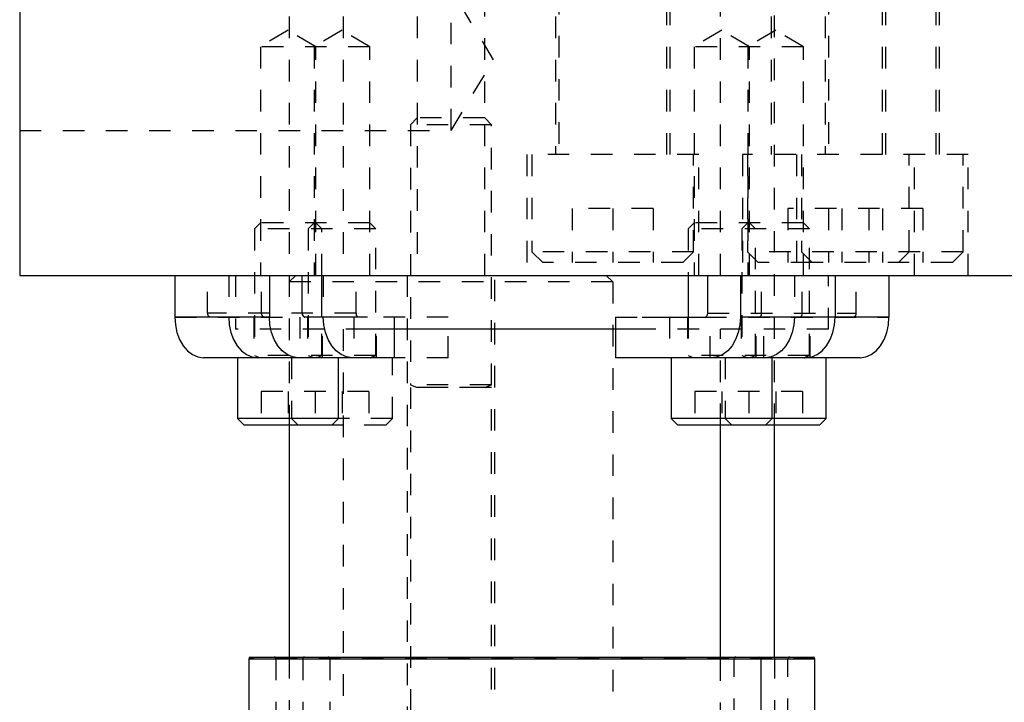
# Model space of a CAD drawing. Header units: inches. Extents: x 1772 to 2706, y -534 to -52.
# Tile 93 of 256: x 1933.28 to 1937.85, y -520.68 to -517.51. Entities that reach past the tile are written whole.
import ezdxf

# ---------------------------------------------------------------- set-up
doc = ezdxf.new("R2010")
doc.units = ezdxf.units.IN
doc.header["$LTSCALE"] = 0.5
doc.header["$MEASUREMENT"] = 0
doc.linetypes.add('HIDDEN', pattern=[0.225, 0.15, -0.075])
doc.layers.add('SID-M-H', color=4, linetype='HIDDEN')
doc.layers.add('SID-M-S', color=105, linetype='Continuous')

msp = doc.modelspace()

# ---------------------------------------------------------------- linework, layer by layer
at = {"layer": 'SID-M-H'}
for p, q in [((1936.78362, -519.39078), (1936.78362, -515.92533)), ((1934.53362, -516.69628), (1934.53362, -519.39078)), ((1934.78362, -516.69628), (1934.78362, -518.69628)), ((1935.12737, -516.69628), (1935.12737, -518.69628)), ((1935.43987, -518.69628), (1935.43987, -516.69628)), ((1935.76812, -516.69628), (1935.76812, -518.13628)), ((1936.29912, -518.13628), (1936.29912, -516.69628)), ((1936.53362, -518.69628), (1936.53362, -516.69628)), ((1936.76812, -516.69628), (1936.76812, -518.13628)), ((1937.01812, -516.69628), (1937.01812, -518.13628)), ((1937.29912, -518.13628), (1937.29912, -516.69628)), ((1937.54912, -518.13628), (1937.54912, -516.69628)), ((1935.28362, -518.02438), (1935.28362, -517.36818)), ((1935.48076, -517.69628), (1935.28362, -517.36818)), ((1935.78362, -517.38588), (1935.78362, -518.13628)), ((1936.28362, -518.13628), (1936.28362, -517.38588)), ((1937.03362, -517.38588), (1937.03362, -518.13628)), ((1937.28362, -518.13628), (1937.28362, -517.38588)), ((1937.53362, -518.13628), (1937.53362, -517.38588)), ((1934.5282, -517.55907), (1934.3997, -517.63628)), ((1934.6567, -517.63628), (1934.5282, -517.55907)), ((1934.7782, -517.55907), (1934.6497, -517.63628)), ((1934.9067, -517.63628), (1934.7782, -517.55907)), ((1936.53904, -517.55907), (1936.41054, -517.63628)), ((1936.66754, -517.63628), (1936.53904, -517.55907)), ((1936.78904, -517.55907), (1936.66054, -517.63628)), ((1936.91754, -517.63628), (1936.78904, -517.55907)), ((1934.9067, -517.63628), (1934.3997, -517.63628)), ((1934.3997, -517.63628), (1934.3997, -518.69628)), ((1934.6497, -517.63628), (1934.6497, -518.69628)), ((1934.6567, -518.69628), (1934.6567, -517.63628)), ((1934.9067, -518.69628), (1934.9067, -517.63628)), ((1936.91754, -517.63628), (1936.41054, -517.63628)), ((1936.41054, -517.63628), (1936.41054, -518.69628)), ((1936.66054, -517.63628), (1936.66054, -518.69628)), ((1936.66754, -518.69628), (1936.66754, -517.63628)), ((1936.91754, -518.69628), (1936.91754, -517.63628)), ((1935.28362, -518.02438), (1935.48076, -517.69628)), ((1935.12737, -517.96628), (1935.09612, -517.99753)), ((1935.47112, -517.99753), (1935.09612, -517.99753)), ((1935.09612, -517.99753), (1935.09612, -519.20451)), ((1935.43987, -517.96628), (1935.12737, -517.96628)), ((1935.47112, -517.99753), (1935.43987, -517.96628)), ((1935.47112, -519.20451), (1935.47112, -517.99753)), ((1933.28362, -518.02438), (1935.28362, -518.02438)), ((1936.43212, -518.13628), (1935.63512, -518.13628)), ((1935.63512, -518.13628), (1935.63512, -518.69628)), ((1935.65862, -518.13628), (1935.65862, -518.58628)), ((1936.40862, -518.58628), (1936.40862, -518.13628)), ((1936.43212, -518.69628), (1936.43212, -518.13628)), ((1937.68212, -518.13628), (1936.63512, -518.13628)), ((1936.63512, -518.13628), (1936.63512, -518.69628)), ((1936.65862, -518.13628), (1936.65862, -518.58628)), ((1936.88512, -518.13628), (1936.88512, -518.69628)), ((1936.90862, -518.13628), (1936.90862, -518.58628)), ((1937.40862, -518.58628), (1937.40862, -518.13628)), ((1937.43212, -518.69628), (1937.43212, -518.13628)), ((1937.65862, -518.58628), (1937.65862, -518.13628)), ((1937.68212, -518.69628), (1937.68212, -518.13628)), ((1936.22112, -518.38628), (1935.84612, -518.38628)), ((1935.84612, -518.38628), (1935.84612, -518.63628)), ((1936.03362, -518.38628), (1936.03362, -518.63628)), ((1936.22112, -518.38628), (1936.22112, -518.63628)), ((1937.47112, -518.38628), (1936.84612, -518.38628)), ((1936.84612, -518.38628), (1936.84612, -518.63628)), ((1937.03362, -518.38628), (1937.03362, -518.63628)), ((1937.09612, -518.38628), (1937.09612, -518.63628)), ((1937.22112, -518.38628), (1937.22112, -518.63628)), ((1937.28362, -518.38628), (1937.28362, -518.63628)), ((1937.47112, -518.38628), (1937.47112, -518.63628)), ((1934.3997, -518.45328), (1934.37195, -518.48103)), ((1934.9067, -518.45328), (1934.3997, -518.45328)), ((1934.6497, -518.45328), (1934.62195, -518.48103)), ((1934.68445, -518.48103), (1934.6567, -518.45328)), ((1934.93445, -518.48103), (1934.9067, -518.45328)), ((1936.41054, -518.45328), (1936.38279, -518.48103)), ((1936.91754, -518.45328), (1936.41054, -518.45328)), ((1936.66054, -518.45328), (1936.63279, -518.48103)), ((1936.69529, -518.48103), (1936.66754, -518.45328)), ((1936.94529, -518.48103), (1936.91754, -518.45328)), ((1934.93445, -518.48103), (1934.37195, -518.48103)), ((1934.37195, -518.48103), (1934.37195, -519.06778)), ((1934.62195, -518.48103), (1934.62195, -519.06778)), ((1934.68445, -518.69628), (1934.68445, -518.48103)), ((1934.93445, -519.06778), (1934.93445, -518.48103)), ((1936.94529, -518.48103), (1936.38279, -518.48103)), ((1936.38279, -518.48103), (1936.38279, -518.69628)), ((1936.63279, -518.48103), (1936.63279, -519.06778)), ((1936.69529, -519.06778), (1936.69529, -518.48103)), ((1936.94529, -519.06778), (1936.94529, -518.48103)), ((1936.40862, -518.58628), (1935.65862, -518.58628)), ((1935.65862, -518.58628), (1935.70862, -518.63628)), ((1936.35862, -518.63628), (1936.40862, -518.58628)), ((1937.65862, -518.58628), (1936.65862, -518.58628)), ((1936.65862, -518.58628), (1936.70862, -518.63628)), ((1936.90862, -518.58628), (1936.95862, -518.63628)), ((1937.35862, -518.63628), (1937.40862, -518.58628)), ((1937.60862, -518.63628), (1937.65862, -518.58628)), ((1936.35862, -518.63628), (1935.70862, -518.63628)), ((1936.95862, -518.63628), (1936.70862, -518.63628)), ((1937.60862, -518.63628), (1936.95862, -518.63628)), ((1934.15485, -518.87178), (1934.15485, -518.69628)), ((1934.25282, -518.69628), (1934.25282, -518.88928)), ((1934.28362, -518.69628), (1934.28362, -518.94628)), ((1934.40485, -518.87178), (1934.40485, -518.69628)), ((1934.56362, -518.69628), (1934.53362, -518.72628)), ((1936.03362, -518.72628), (1934.53362, -518.72628)), ((1934.69123, -518.69628), (1934.69123, -518.88928)), ((1934.84326, -518.87178), (1934.84326, -518.69628)), ((1935.08062, -518.69628), (1935.08062, -521.21628)), ((1935.48662, -521.21628), (1935.48662, -518.69628)), ((1936.00362, -518.69628), (1936.03362, -518.72628)), ((1936.03362, -518.72628), (1936.03362, -521.68628)), ((1936.72399, -518.87178), (1936.72399, -518.69628)), ((1936.87602, -518.69628), (1936.87602, -518.88928)), ((1936.9124, -518.87178), (1936.9124, -518.69628)), ((1937.03362, -518.94628), (1937.03362, -518.69628)), ((1937.1624, -518.87178), (1937.1624, -518.69628)), ((1934.84326, -518.87178), (1934.15485, -518.87178)), ((1936.47399, -518.87178), (1937.1624, -518.87178)), ((1934.00282, -518.88928), (1934.60563, -518.88928)), ((1934.25282, -518.88928), (1934.25539, -518.92615)), ((1934.3687, -518.88928), (1934.3687, -519.07828)), ((1934.58244, -518.88928), (1934.58244, -519.07828)), ((1934.6187, -518.88928), (1934.6187, -519.07828)), ((1934.68445, -519.06778), (1934.68445, -518.88928)), ((1934.6877, -519.07828), (1934.6877, -518.88928)), ((1934.6938, -518.92615), (1934.69123, -518.88928)), ((1934.83244, -518.88928), (1934.83244, -519.07828)), ((1935.27085, -518.88928), (1934.89655, -518.88928)), ((1934.9377, -519.07828), (1934.9377, -518.88928)), ((1935.02085, -518.94628), (1935.02085, -518.88928)), ((1935.27085, -519.07828), (1935.27085, -518.88928)), ((1936.0464, -518.88928), (1936.0464, -518.94628)), ((1936.0464, -518.88928), (1936.17069, -518.88928)), ((1936.2964, -518.88928), (1936.2964, -519.07828)), ((1936.37954, -518.88928), (1936.37954, -519.07828)), ((1936.38279, -518.88928), (1936.38279, -519.06778)), ((1936.46162, -518.88928), (1937.31442, -518.88928)), ((1936.4848, -519.07828), (1936.4848, -518.88928)), ((1936.62954, -518.88928), (1936.62954, -519.07828)), ((1936.69854, -519.07828), (1936.69854, -518.88928)), ((1936.7348, -519.07828), (1936.7348, -518.88928)), ((1936.87602, -518.88928), (1936.87345, -518.92615)), ((1936.94854, -519.07828), (1936.94854, -518.88928)), ((1934.25539, -518.92615), (1934.26299, -518.96161)), ((1934.26299, -518.96161), (1934.27534, -518.99428)), ((1934.89655, -518.94628), (1934.28362, -518.94628)), ((1934.7014, -518.96161), (1934.6938, -518.92615)), ((1934.71375, -518.99428), (1934.7014, -518.96161)), ((1934.78362, -518.94628), (1934.78362, -524.44283)), ((1937.03362, -518.94628), (1936.17069, -518.94628)), ((1936.53362, -519.39078), (1936.53362, -518.94628)), ((1936.86584, -518.96161), (1936.85349, -518.99428)), ((1936.87345, -518.92615), (1936.86584, -518.96161)), ((1934.27534, -518.99428), (1934.29196, -519.02292)), ((1934.73037, -519.02292), (1934.71375, -518.99428)), ((1936.85349, -518.99428), (1936.83687, -519.02292)), ((1934.29196, -519.02292), (1934.31222, -519.04643)), ((1934.31222, -519.04643), (1934.33532, -519.06389)), ((1934.75062, -519.04643), (1934.73037, -519.02292)), ((1934.77373, -519.06389), (1934.75062, -519.04643)), ((1936.81662, -519.04643), (1936.79352, -519.06389)), ((1936.83687, -519.02292), (1936.81662, -519.04643)), ((1934.33532, -519.06389), (1934.36039, -519.07465)), ((1934.36039, -519.07465), (1934.38646, -519.07828)), ((1934.93445, -519.06778), (1934.37195, -519.06778)), ((1934.37195, -519.06778), (1934.39551, -519.07636)), ((1934.93445, -519.07788), (1934.37195, -519.07788)), ((1934.37195, -519.07788), (1934.37195, -519.07828)), ((1934.39596, -519.07636), (1934.91044, -519.07636)), ((1934.54383, -519.07828), (1934.54383, -519.35953)), ((1934.62195, -519.06778), (1934.64551, -519.07636)), ((1934.62195, -519.07788), (1934.62195, -519.07828)), ((1934.6609, -519.07636), (1934.68445, -519.06778)), ((1934.68445, -519.07828), (1934.68445, -519.07788)), ((1934.7988, -519.07465), (1934.77373, -519.06389)), ((1934.82487, -519.07828), (1934.7988, -519.07465)), ((1934.9109, -519.07636), (1934.93445, -519.06778)), ((1934.93445, -519.07828), (1934.93445, -519.07788)), ((1935.01258, -519.35953), (1935.01258, -519.07828)), ((1935.27085, -519.07828), (1935.02085, -519.07828)), ((1936.94529, -519.06778), (1936.38279, -519.06778)), ((1936.38279, -519.06778), (1936.40635, -519.07636)), ((1936.94529, -519.07788), (1936.38279, -519.07788)), ((1936.38279, -519.07788), (1936.38279, -519.07828)), ((1936.4068, -519.07636), (1936.92129, -519.07636)), ((1936.55467, -519.07828), (1936.55467, -519.35953)), ((1936.63279, -519.06778), (1936.65635, -519.07636)), ((1936.63279, -519.07788), (1936.63279, -519.07828)), ((1936.67174, -519.07636), (1936.69529, -519.06778)), ((1936.69529, -519.07828), (1936.69529, -519.07788)), ((1936.76845, -519.07465), (1936.74237, -519.07828)), ((1936.79352, -519.06389), (1936.76845, -519.07465)), ((1936.92174, -519.07636), (1936.94529, -519.06778)), ((1936.94529, -519.07828), (1936.94529, -519.07788)), ((1934.9032, -519.23453), (1934.4032, -519.23453)), ((1934.4032, -519.23453), (1934.4032, -519.39078)), ((1934.5282, -519.23453), (1934.5282, -519.39078)), ((1934.6532, -519.23453), (1934.6532, -519.39078)), ((1934.7782, -519.23453), (1934.7782, -519.39078)), ((1934.9032, -519.23453), (1934.9032, -519.39078)), ((1935.47112, -519.20451), (1935.09612, -519.20451)), ((1935.09612, -519.20451), (1935.12318, -519.21436)), ((1935.47112, -519.21588), (1935.09612, -519.21588)), ((1935.09612, -519.21588), (1935.09612, -521.21628)), ((1935.12362, -519.21436), (1935.44362, -519.21436)), ((1935.44407, -519.21436), (1935.47112, -519.20451)), ((1935.47112, -521.21628), (1935.47112, -519.21588)), ((1936.91404, -519.23453), (1936.41404, -519.23453)), ((1936.41404, -519.23453), (1936.41404, -519.39078)), ((1936.53904, -519.23453), (1936.53904, -519.39078)), ((1936.66404, -519.23453), (1936.66404, -519.39078)), ((1936.78904, -519.23453), (1936.78904, -519.39078)), ((1936.91404, -519.23453), (1936.91404, -519.39078)), ((1934.54383, -519.35953), (1934.57508, -519.39078)), ((1935.01258, -519.35953), (1934.76258, -519.35953)), ((1934.98133, -519.39078), (1935.01258, -519.35953)), ((1936.55467, -519.35953), (1936.58592, -519.39078)), ((1934.98133, -519.39078), (1934.73133, -519.39078)), ((1936.97112, -520.47415), (1934.34612, -520.47415)), ((1934.47112, -520.47415), (1934.47112, -524.9584)), ((1934.53362, -520.46628), (1934.53362, -525.38378)), ((1934.59612, -520.47415), (1934.59612, -524.9584)), ((1934.72112, -520.47415), (1934.72112, -524.9584)), ((1936.53362, -525.77667), (1936.53362, -520.46628)), ((1936.59612, -524.9584), (1936.59612, -520.47415)), ((1936.78362, -520.46628), (1936.78362, -525.77667)), ((1936.84612, -524.9584), (1936.84612, -520.47415))]:
    msp.add_line(p, q, dxfattribs=at)
for centre, radius, start, end in [((1934.17032, -518.87397), 0.01562, 171.95053, 258.57825), ((1934.42032, -518.87397), 0.01562, 171.95053, 258.57825), ((1934.85872, -518.87397), 0.01562, 171.95053, 258.57825), ((1936.70852, -518.87397), 0.01562, 281.42175, 8.04947), ((1936.89693, -518.87397), 0.01562, 281.42175, 8.04947), ((1937.14693, -518.87397), 0.01562, 281.42175, 8.04947), ((1934.39524, -519.0771), 0.000787, 270, 70), ((1934.64524, -519.0771), 0.000787, 270, 70), ((1934.66117, -519.0771), 0.000787, 110, 270), ((1934.91117, -519.0771), 0.000787, 110, 270), ((1936.40608, -519.0771), 0.000787, 270, 70), ((1936.65608, -519.0771), 0.000787, 270, 70), ((1936.67201, -519.0771), 0.000787, 110, 270), ((1936.92201, -519.0771), 0.000787, 110, 270), ((1935.12291, -519.2151), 0.000787, 270, 70), ((1935.44434, -519.2151), 0.000787, 110, 270), ((1934.46325, -520.47415), 0.00787, 0, 90), ((1934.604, -520.47415), 0.00787, 90, 180), ((1934.71325, -520.47415), 0.00787, 0, 90), ((1936.604, -520.47415), 0.00787, 90, 180), ((1936.854, -520.47415), 0.00787, 90, 180)]:
    msp.add_arc(centre, radius, start, end, dxfattribs=at)
at = {"layer": 'SID-M-S'}
for p, q in [((1933.28362, -512.69628), (1933.28362, -518.69628)), ((1933.28362, -518.69628), (1952.28362, -518.69628)), ((1934.00282, -518.69628), (1934.00282, -518.88928)), ((1934.44123, -518.69628), (1934.44123, -518.88928)), ((1934.59326, -518.87178), (1934.59326, -518.69628)), ((1934.68445, -518.88928), (1934.68445, -518.69628)), ((1936.38279, -518.69628), (1936.38279, -518.88928)), ((1936.47399, -518.87178), (1936.47399, -518.69628)), ((1936.62602, -518.69628), (1936.62602, -518.88928)), ((1937.06442, -518.69628), (1937.06442, -518.88928)), ((1937.31442, -518.69628), (1937.31442, -518.88928)), ((1934.44123, -518.88928), (1934.00282, -518.88928)), ((1934.00282, -518.88928), (1934.00539, -518.92615)), ((1934.4438, -518.92615), (1934.44123, -518.88928)), ((1934.89655, -518.88928), (1934.60563, -518.88928)), ((1936.17069, -518.88928), (1936.46162, -518.88928)), ((1936.62602, -518.88928), (1936.62345, -518.92615)), ((1937.06442, -518.88928), (1936.62602, -518.88928)), ((1937.06186, -518.92615), (1937.06442, -518.88928)), ((1937.31442, -518.88928), (1937.06442, -518.88928)), ((1937.31186, -518.92615), (1937.31442, -518.88928)), ((1934.00539, -518.92615), (1934.01299, -518.96161)), ((1934.01299, -518.96161), (1934.02534, -518.99428)), ((1934.4514, -518.96161), (1934.4438, -518.92615)), ((1934.46375, -518.99428), (1934.4514, -518.96161)), ((1936.17069, -518.94628), (1934.89655, -518.94628)), ((1935.02085, -519.07828), (1935.02085, -518.94628)), ((1936.0464, -518.94628), (1936.0464, -519.07828)), ((1936.61584, -518.96161), (1936.60349, -518.99428)), ((1936.62345, -518.92615), (1936.61584, -518.96161)), ((1937.0419, -518.99428), (1937.05425, -518.96161)), ((1937.05425, -518.96161), (1937.06186, -518.92615)), ((1937.2919, -518.99428), (1937.30425, -518.96161)), ((1937.30425, -518.96161), (1937.31186, -518.92615)), ((1934.02534, -518.99428), (1934.04196, -519.02292)), ((1934.48037, -519.02292), (1934.46375, -518.99428)), ((1936.60349, -518.99428), (1936.58687, -519.02292)), ((1937.02528, -519.02292), (1937.0419, -518.99428)), ((1937.27528, -519.02292), (1937.2919, -518.99428)), ((1934.04196, -519.02292), (1934.06222, -519.04643)), ((1934.06222, -519.04643), (1934.08532, -519.06389)), ((1934.50062, -519.04643), (1934.48037, -519.02292)), ((1934.52373, -519.06389), (1934.50062, -519.04643)), ((1936.56662, -519.04643), (1936.54352, -519.06389)), ((1936.58687, -519.02292), (1936.56662, -519.04643)), ((1936.98192, -519.06389), (1937.00503, -519.04643)), ((1937.00503, -519.04643), (1937.02528, -519.02292)), ((1937.23192, -519.06389), (1937.25503, -519.04643)), ((1937.25503, -519.04643), (1937.27528, -519.02292)), ((1934.08532, -519.06389), (1934.11039, -519.07465)), ((1934.11039, -519.07465), (1934.13646, -519.07828)), ((1935.02085, -519.07828), (1934.13646, -519.07828)), ((1934.29383, -519.07828), (1934.29383, -519.35953)), ((1934.5488, -519.07465), (1934.52373, -519.06389)), ((1934.57487, -519.07828), (1934.5488, -519.07465)), ((1934.76258, -519.35953), (1934.76258, -519.07828)), ((1937.18078, -519.07828), (1936.0464, -519.07828)), ((1936.30467, -519.07828), (1936.30467, -519.35953)), ((1936.51845, -519.07465), (1936.49237, -519.07828)), ((1936.54352, -519.06389), (1936.51845, -519.07465)), ((1936.77342, -519.35953), (1936.77342, -519.07828)), ((1936.93078, -519.07828), (1936.95685, -519.07465)), ((1936.95685, -519.07465), (1936.98192, -519.06389)), ((1937.02342, -519.35953), (1937.02342, -519.07828)), ((1937.18078, -519.07828), (1937.20685, -519.07465)), ((1937.20685, -519.07465), (1937.23192, -519.06389)), ((1934.29383, -519.35953), (1934.32508, -519.39078)), ((1934.76258, -519.35953), (1934.29383, -519.35953)), ((1934.73133, -519.39078), (1934.76258, -519.35953)), ((1936.30467, -519.35953), (1936.33592, -519.39078)), ((1937.02342, -519.35953), (1936.30467, -519.35953)), ((1936.74217, -519.39078), (1936.77342, -519.35953)), ((1936.99217, -519.39078), (1937.02342, -519.35953)), ((1934.73133, -519.39078), (1934.32508, -519.39078)), ((1934.53362, -519.39078), (1934.53362, -520.46628)), ((1936.99217, -519.39078), (1936.33592, -519.39078)), ((1936.53362, -520.46628), (1936.53362, -519.39078)), ((1936.78362, -520.46628), (1936.78362, -519.39078)), ((1934.34612, -520.47415), (1934.34612, -520.71628)), ((1934.34612, -520.47415), (1936.97112, -520.47415)), ((1934.354, -520.46628), (1936.96325, -520.46628)), ((1936.72112, -520.71628), (1936.72112, -520.47415)), ((1936.97112, -520.71628), (1936.97112, -520.47415))]:
    msp.add_line(p, q, dxfattribs=at)
for centre, radius, start, end in [((1934.60872, -518.87397), 0.01562, 171.95053, 258.57825), ((1936.45852, -518.87397), 0.01562, 281.42175, 8.04947), ((1934.354, -520.47415), 0.00787, 90, 180), ((1936.71325, -520.47415), 0.00787, 0, 90), ((1936.96325, -520.47415), 0.00787, 0, 90)]:
    msp.add_arc(centre, radius, start, end, dxfattribs=at)

doc.saveas('drawing.dxf')
